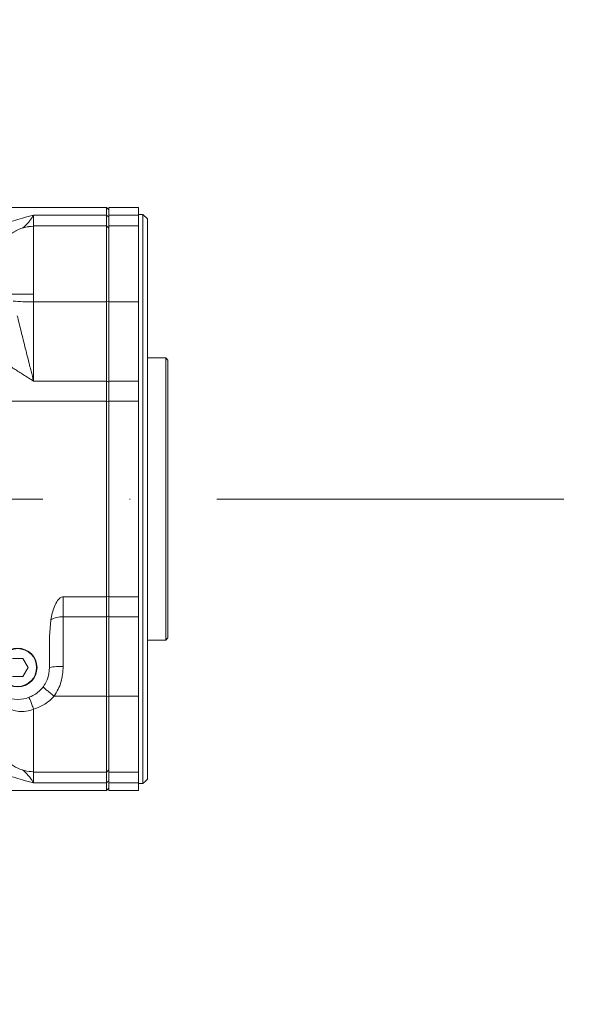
# Model space of a CAD drawing. Header units: millimetres. Extents: x 176 to 9387, y -11044 to -3322.
# Tile 32 of 256: x 4149 to 4273, y -8354 to -8138. Entities that reach past the tile are written whole.
import ezdxf

# ---------------------------------------------------------------- set-up
doc = ezdxf.new("R2010")
doc.units = ezdxf.units.MM
doc.header["$LTSCALE"] = 0.3175
doc.linetypes.add('ACAD_ISO10W100', pattern=[18, 12, -3, 0, -3])
for name, color, linetype, lineweight in [('1轮廓实线层', 7, 'Continuous', 18), ('7标注层', 4, 'Continuous', 13), ('中心线', 4, 'ACAD_ISO10W100', 20)]:
    doc.layers.add(name, color=color, linetype=linetype, lineweight=lineweight)
doc.styles.add('标准汉字', font='gbenor.shx', dxfattribs={"bigfont": 'gbcbig.shx'})
doc.dimstyles.new('M1：15', dxfattribs={"dimscale": 15, "dimtxt": 3.5, "dimasz": 2.5, "dimexe": 2, "dimexo": 0, "dimgap": 0.5, "dimtad": 1, "dimdec": 4, "dimdsep": 46, "dimtxsty": '标准汉字', "dimcen": 5, "dimdle": 5, "dimclrd": 1, "dimclre": 1, "dimclrt": 256, "dimadec": 4, "dimazin": 2, "dimtfac": 1, "dimtdec": 4, "dimtmove": 0, "dimatfit": 3, "dimfxl": 1, "dimtolj": 1, "dimarcsym": 0})
doc.dimstyles.new('M1：18.5', dxfattribs={"dimscale": 18.5, "dimtxt": 3.5, "dimasz": 2.5, "dimexe": 2, "dimexo": 0, "dimgap": 1.5, "dimtad": 1, "dimdec": 4, "dimdsep": 46, "dimtxsty": '标准汉字', "dimcen": 5, "dimdle": 5, "dimclrd": 1, "dimclre": 1, "dimclrt": 256, "dimadec": 4, "dimazin": 2, "dimtfac": 1, "dimtdec": 4, "dimtmove": 2, "dimatfit": 3, "dimfxl": 1, "dimfrac": 2, "dimtolj": 1, "dimarcsym": 0})

# ---------------------------------------------------------------- blocks, each defined once
blk = doc.blocks.new('*D24')
at = {"layer": '7标注层', "color": 1, "lineweight": -2, "ltscale": 20, "transparency": 16777216}
blk.add_line((2886.15, -8172.43), (2978, -8188.63), dxfattribs=at)
blk.add_arc((3286.97, -8243.11), 343.73, 6.2539, 163.7461, dxfattribs=at)
at = {"layer": '7标注层', "color": 1, "lineweight": 30, "ltscale": 20, "transparency": 16777216}
for points in [[(2963.06, -8148.32), (2950.89, -8145.48), (2948.46, -8183.42)], [(3634.9, -8205.32), (3622.41, -8206), (3630.7, -8243.11)]]:
    blk.add_solid(points, dxfattribs=at)
at = {"layer": 'Defpoints', "color": 0, "lineweight": 30, "ltscale": 20, "transparency": 16777216}
for p in [(3150.82, -7927.49), (1869.32, -7993.14), (2886.15, -8172.43), (3008.69, -8243.11), (4726.49, -8243.11)]:
    blk.add_point(p, dxfattribs=at)
at = {"layer": '7标注层', "ltscale": 20, "transparency": 16777216, "insert": (3354.34, -7871.69), "char_height": 52.5, "attachment_point": 5, "rotation": 349.7192, "style": '标准汉字'}
blk.add_mtext('\\A1;167%%D', dxfattribs=at)
blk = doc.blocks.new('*D25')
at = {"layer": '7标注层', "color": 1, "lineweight": -2, "ltscale": 20, "transparency": 16777216}
blk.add_line((2886.15, -8313.78), (2975.18, -8298.08), dxfattribs=at)
blk.add_arc((3286.97, -8243.11), 346.6, 196.2021, 353.7979, dxfattribs=at)
at = {"layer": '7标注层', "color": 1, "lineweight": 30, "ltscale": 20, "transparency": 16777216}
for points in [[(3625.3, -8280.21), (3637.78, -8280.89), (3633.57, -8243.11)], [(2948.05, -8341.23), (2960.22, -8338.4), (2945.63, -8303.29)]]:
    blk.add_solid(points, dxfattribs=at)
at = {"layer": 'Defpoints', "color": 0, "lineweight": 30, "ltscale": 20, "transparency": 16777216}
for p in [(3008.69, -8243.11), (4726.49, -8243.11), (2886.15, -8313.78), (1869.32, -8493.08), (3149.69, -8561.36)]:
    blk.add_point(p, dxfattribs=at)
at = {"layer": '7标注层', "ltscale": 20, "transparency": 16777216, "insert": (3314.24, -8554.77), "char_height": 52.5, "attachment_point": 5, "rotation": 5, "style": '标准汉字'}
blk.add_mtext('\\A1;167%%D', dxfattribs=at)
blk = doc.blocks.new('*D27')
at = {"layer": '7标注层', "color": 1, "lineweight": -2, "ltscale": 20, "transparency": 16777216}
for p, q in [((4542.14, -7914.73), (4634.88, -7890.47)), ((4259.82, -7988.59), (3286.97, -8243.11))]:
    blk.add_line(p, q, dxfattribs=at)
at = {"layer": '7标注层', "color": 1, "transparency": 16777216}
blk.add_solid([(4636.83, -7897.93), (4632.93, -7883.01), (4679.62, -7878.76)], dxfattribs=at)
at = {"layer": 'Defpoints', "color": 0, "transparency": 16777216}
for p in [(4679.62, -7878.76), (3286.97, -8243.11)]:
    blk.add_point(p, dxfattribs=at)
at = {"layer": '7标注层', "transparency": 16777216, "insert": (4400.98, -7951.66), "char_height": 64.75, "attachment_point": 5, "rotation": 14.6611, "style": '标准汉字'}
blk.add_mtext('\\A1;R1439.5', dxfattribs=at)

msp = doc.modelspace()

# ---------------------------------------------------------------- linework, layer by layer
at = {"layer": '1轮廓实线层', "ltscale": 20}
for p, q in [((4108.31412, -8179.10681), (4168.46952, -8179.10681)), ((4168.46952, -8180.76156), (4168.46952, -8179.10681)), ((4168.46952, -8179.10681), (4168.96954, -8179.60681)), ((4175.46949, -8179.10681), (4168.96954, -8179.10681)), ((4168.96954, -8179.10681), (4168.96954, -8180.76156)), ((4175.46949, -8180.76156), (4175.46949, -8179.10681)), ((4176.46953, -8180.60682), (4175.46949, -8180.60682)), ((4177.46952, -8181.60681), (4176.46953, -8180.60682)), ((4176.46953, -8243.10682), (4176.46953, -8180.60682)), ((4168.46952, -8180.76156), (4152.46948, -8180.76156)), ((4152.46948, -8180.76156), (4152.46948, -8183.10682)), ((4168.46952, -8180.76156), (4168.46952, -8183.10682)), ((4168.96954, -8181.22338), (4168.46952, -8180.76156)), ((4168.96954, -8180.76156), (4175.46949, -8180.76156)), ((4168.96954, -8180.76156), (4168.96954, -8183.10682)), ((4175.46949, -8180.76156), (4175.46949, -8183.10682)), ((4177.46952, -8181.60681), (4177.46952, -8304.60478)), ((4168.46952, -8183.10682), (4152.46948, -8183.10682)), ((4152.46948, -8198.10681), (4152.46948, -8183.10682)), ((4168.96954, -8183.60681), (4168.46952, -8183.10682)), ((4168.46952, -8199.82104), (4168.46952, -8183.10682)), ((4175.46949, -8183.10682), (4168.96954, -8183.10682)), ((4168.96954, -8183.10682), (4168.96954, -8199.82104)), ((4175.46949, -8199.82104), (4175.46949, -8183.10682)), ((4152.46948, -8198.10681), (4146.83106, -8198.10681)), ((4152.46948, -8199.82104), (4152.46948, -8198.10681)), ((4152.46948, -8199.82104), (4152.46948, -8217.2356)), ((4168.46952, -8199.82104), (4152.46948, -8199.82104)), ((4168.96954, -8199.7639), (4168.46952, -8199.82104)), ((4168.46952, -8199.82104), (4168.46952, -8217.2356)), ((4168.96954, -8199.82104), (4175.46949, -8199.82104)), ((4168.96954, -8199.82104), (4168.96954, -8217.2356)), ((4175.46949, -8199.82104), (4175.46949, -8217.2356)), ((4181.46953, -8212.10682), (4177.46952, -8212.10682)), ((4181.96949, -8212.60681), (4181.46953, -8212.10682)), ((4181.46953, -8274.10681), (4181.46953, -8212.10682)), ((4181.96949, -8212.60681), (4181.96949, -8273.60682)), ((4152.46948, -8217.2356), (4168.46952, -8217.2356)), ((4168.46952, -8221.65338), (4168.46952, -8217.2356)), ((4168.46952, -8217.2356), (4168.96954, -8217.42724)), ((4175.46949, -8217.2356), (4168.96954, -8217.2356)), ((4168.96954, -8217.2356), (4168.96954, -8221.65338)), ((4175.46949, -8221.65338), (4175.46949, -8217.2356)), ((4142.11163, -8221.65338), (4168.46952, -8221.65338)), ((4168.46952, -8221.65338), (4168.46952, -8264.56025)), ((4168.46952, -8221.65338), (4168.96954, -8221.7351)), ((4168.96954, -8221.65338), (4175.46949, -8221.65338)), ((4168.96954, -8221.65338), (4168.96954, -8264.56025)), ((4175.46949, -8221.65338), (4175.46949, -8264.56025)), ((4176.46953, -8305.60682), (4176.46953, -8243.10682)), ((4168.46952, -8264.56025), (4158.96949, -8264.56025)), ((4158.96949, -8264.56025), (4158.96949, -8268.97803)), ((4168.46952, -8264.56025), (4168.96954, -8264.47853)), ((4168.46952, -8268.97803), (4168.46952, -8264.56025)), ((4175.46949, -8264.56025), (4168.96954, -8264.56025)), ((4168.96954, -8264.56025), (4168.96954, -8268.97803)), ((4175.46949, -8268.97803), (4175.46949, -8264.56025)), ((4158.96949, -8268.97803), (4158.96949, -8279.89251)), ((4168.46952, -8268.97803), (4158.96949, -8268.97803)), ((4168.96954, -8268.78639), (4168.46952, -8268.97803)), ((4168.46952, -8268.97803), (4168.46952, -8286.39259)), ((4168.96954, -8268.97803), (4175.46949, -8268.97803)), ((4168.96954, -8268.97803), (4168.96954, -8286.39259)), ((4175.46949, -8268.97803), (4175.46949, -8286.39259)), ((4156.22368, -8269.66469), (4155.96953, -8273.27118)), ((4155.96953, -8273.27118), (4155.96953, -8280.10682)), ((4181.46953, -8274.10681), (4181.96949, -8273.60682)), ((4177.46952, -8274.10681), (4181.46953, -8274.10681)), ((4150.1145, -8278.12362), (4147.82449, -8278.12362)), ((4151.25951, -8280.10682), (4150.1145, -8278.12362)), ((4147.82449, -8282.09001), (4150.1145, -8282.09001)), ((4150.1145, -8282.09001), (4151.25951, -8280.10682)), ((4157.01201, -8286.39259), (4168.46952, -8286.39259)), ((4168.46952, -8286.39259), (4168.96954, -8286.44973)), ((4168.46952, -8286.39259), (4168.46952, -8303.10681)), ((4175.46949, -8286.39259), (4168.96954, -8286.39259)), ((4168.96954, -8286.39259), (4168.96954, -8303.10681)), ((4175.46949, -8303.10681), (4175.46949, -8286.39259)), ((4152.46948, -8303.10681), (4152.46948, -8289.24639)), ((4152.46948, -8303.10681), (4168.46952, -8303.10681)), ((4152.46948, -8303.10681), (4152.46948, -8305.45207)), ((4168.46952, -8303.10681), (4168.96954, -8302.60682)), ((4168.46952, -8305.45207), (4168.46952, -8303.10681)), ((4168.96954, -8303.10681), (4175.46949, -8303.10681)), ((4168.96954, -8303.10681), (4168.96954, -8305.45207)), ((4175.46949, -8303.10681), (4175.46949, -8305.45207)), ((4152.46948, -8305.45207), (4168.46952, -8305.45207)), ((4168.46952, -8305.45207), (4168.96954, -8304.99025)), ((4168.46952, -8305.45207), (4168.46952, -8307.10682)), ((4175.46949, -8305.45207), (4168.96954, -8305.45207)), ((4168.96954, -8305.45207), (4168.96954, -8307.10682)), ((4175.46949, -8307.10682), (4175.46949, -8305.45207)), ((4175.46949, -8305.60682), (4176.46953, -8305.60682)), ((4176.46953, -8305.60682), (4176.9695, -8305.10681)), ((4177.46952, -8304.60478), (4176.9695, -8305.10681)), ((4168.46952, -8307.10682), (4143.45404, -8307.10682)), ((4168.96954, -8306.60682), (4168.46952, -8307.10682)), ((4168.96954, -8307.10682), (4175.46949, -8307.10682))]:
    msp.add_line(p, q, dxfattribs=at)
for radius in [4.25, 4.15]:
    msp.add_circle((4148.96951, -8280.10682), radius, dxfattribs=at)
at = {"layer": '1轮廓实线层', "lineweight": 0, "ltscale": 20}
for centre, radius, start, end in [((4158.65775, -8273.5647), 4.59726, 86.1118215, 121.9690788), ((4158.22332, -8290.55194), 10.68551, 85.995775, 102.1762878)]:
    msp.add_arc(centre, radius, start, end, dxfattribs=at)
at = {"layer": '1轮廓实线层', "ltscale": 20}
for points, knots in [([(4152.46948, -8180.76156), (4151.6588, -8180.97795), (4150.17499, -8181.37399), (4148.00248, -8182.00346), (4145.91461, -8182.65199), (4143.8115, -8183.36998), (4141.735, -8184.14985), (4140.42159, -8184.72631), (4139.76863, -8185.01289)], [0, 0, 0, 0, 2.48958975, 4.556706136, 6.70529696, 8.993887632, 11.214947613, 13.410798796, 13.410798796, 13.410798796, 13.410798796]), ([(4152.46948, -8180.76156), (4152.31668, -8181.0005), (4152.08872, -8181.35696), (4151.7817, -8181.78756), (4151.57431, -8182.06315), (4151.34261, -8182.35401), (4151.01163, -8182.73956), (4150.57081, -8183.19373), (4150.22527, -8183.46736), (4150.06056, -8183.59779)], [0, 0, 0, 0, 0.716706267, 1.069204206, 1.441638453, 1.691940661, 2.157731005, 2.98799955, 3.744269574, 3.744269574, 3.744269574, 3.744269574]), ([(4152.46948, -8183.23109), (4151.71559, -8183.29034), (4150.17541, -8183.41138), (4148.08525, -8184.44447), (4146.7135, -8185.45819), (4146.25966, -8186.19752), (4146.21249, -8186.27436)], [0, 0, 0, 0, 2.27508999, 4.647895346, 7.020796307, 7.296027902, 7.296027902, 7.296027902, 7.296027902]), ([(4152.46948, -8183.20509), (4151.70087, -8183.26126), (4150.13065, -8183.376), (4148.7544, -8184.13783), (4148.05183, -8184.52675)], [0, 0, 0, 0, 2.310990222, 4.721145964, 4.721145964, 4.721145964, 4.721145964]), ([(4147.96403, -8199.66226), (4148.66787, -8199.70841), (4150.06563, -8199.80005), (4151.672, -8199.81408), (4152.46948, -8199.82104)], [0, 0, 0, 0, 2.271045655, 4.510059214, 4.510059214, 4.510059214, 4.510059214]), ([(4148.8668, -8202.85947), (4149.00405, -8203.40411), (4149.29034, -8204.54018), (4149.73204, -8206.30736), (4150.20455, -8208.20338), (4150.66875, -8210.07068), (4151.1321, -8211.9363), (4151.53607, -8213.55256), (4151.98687, -8215.35041), (4152.28164, -8216.50186), (4152.46948, -8217.2356)], [0, 0, 0, 0, 1.642781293, 3.426667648, 5.349970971, 7.410354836, 9.147669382, 11.115276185, 12.459512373, 14.820718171, 14.820718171, 14.820718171, 14.820718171]), ([(4142.11163, -8210.47098), (4142.73154, -8210.90559), (4144.03407, -8211.81877), (4146.06558, -8213.16537), (4148.1499, -8214.50867), (4150.28554, -8215.85835), (4151.71781, -8216.76157), (4152.46948, -8217.2356)], [0, 0, 0, 0, 2.300002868, 4.832618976, 7.339155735, 9.73122039, 12.373132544, 12.373132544, 12.373132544, 12.373132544]), ([(4158.96949, -8264.56025), (4158.84996, -8264.57388), (4158.59477, -8264.60299), (4158.15132, -8264.87696), (4157.55128, -8265.55457), (4156.75434, -8267.17052), (4156.43596, -8268.66695), (4156.22368, -8269.66469)], [0, 0, 0, 0, 0.360409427, 0.76951424, 1.538436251, 3.077028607, 6.155280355, 6.155280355, 6.155280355, 6.155280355]), ([(4158.96949, -8279.89251), (4158.88502, -8281.0515), (4158.71624, -8283.36713), (4157.5797, -8285.38478), (4157.01201, -8286.39259)], [0, 0, 0, 0, 3.481658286, 6.956270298, 6.956270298, 6.956270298, 6.956270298]), ([(4155.96953, -8280.10682), (4155.8643, -8281.02299), (4155.65384, -8282.85534), (4154.0351, -8285.18541), (4151.72129, -8286.74235), (4148.96952, -8287.28905), (4146.21774, -8286.74232), (4143.90391, -8285.18544), (4142.28515, -8282.85534), (4142.07474, -8281.02299), (4141.96953, -8280.10682)], [0, 0, 0, 0, 2.799551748, 5.599107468, 8.398633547, 11.198210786, 13.997728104, 16.79730498, 19.596860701, 22.39640053, 22.39640053, 22.39640053, 22.39640053]), ([(4154.59928, -8284.26687), (4154.61265, -8284.32169), (4154.63328, -8284.40623), (4154.91964, -8284.70042), (4155.23051, -8284.98649), (4155.62682, -8285.3235), (4156.20834, -8285.79386), (4156.69585, -8286.15705), (4157.01201, -8286.39259)], [0, 0, 0, 0, 0.774359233, 1.193965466, 1.62338589, 2.052825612, 2.472475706, 3.246809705, 3.246809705, 3.246809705, 3.246809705]), ([(4152.46948, -8289.24639), (4153.32501, -8288.92455), (4155.03387, -8288.28168), (4156.3532, -8287.02175), (4157.01201, -8286.39259)], [0, 0, 0, 0, 2.741067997, 5.475116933, 5.475116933, 5.475116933, 5.475116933]), ([(4151.41949, -8286.66406), (4151.44115, -8286.69504), (4151.48639, -8286.75976), (4151.72866, -8287.33381), (4152.0729, -8288.20024), (4152.33988, -8288.90451), (4152.46948, -8289.24639)], [0, 0, 0, 0, 0.658448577, 1.375662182, 2.103900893, 2.790954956, 2.790954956, 2.790954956, 2.790954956]), ([(4152.46948, -8289.24639), (4151.92521, -8289.43251), (4150.83699, -8289.80463), (4149.18679, -8289.80047), (4147.68824, -8289.46074), (4146.91231, -8289.03948), (4146.5154, -8288.82399)], [0, 0, 0, 0, 1.560679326, 3.120444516, 4.647465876, 6.246629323, 6.246629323, 6.246629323, 6.246629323]), ([(4139.76863, -8301.20074), (4140.42177, -8301.48735), (4141.73541, -8302.06379), (4143.81189, -8302.84374), (4145.91482, -8303.56172), (4148.00279, -8304.21032), (4150.17528, -8304.83976), (4151.65901, -8305.23576), (4152.46948, -8305.45207)], [0, 0, 0, 0, 2.196337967, 4.417362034, 6.705596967, 8.854382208, 10.921912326, 13.410793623, 13.410793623, 13.410793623, 13.410793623]), ([(4146.5787, -8300.362), (4146.66347, -8300.47415), (4147.16893, -8301.14283), (4148.48765, -8302.00734), (4150.40601, -8302.84508), (4151.78947, -8302.94331), (4152.46948, -8302.99159)], [0, 0, 0, 0, 0.427295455, 2.54768897, 4.667986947, 6.717615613, 6.717615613, 6.717615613, 6.717615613]), ([(4149.94386, -8302.52964), (4149.95262, -8302.53508), (4150.16952, -8302.66972), (4150.5949, -8303.04901), (4151.18836, -8303.66015), (4151.81439, -8304.44407), (4152.23039, -8305.08418), (4152.46948, -8305.45207)], [0, 0, 0, 0, 0.039489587, 0.977329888, 1.952692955, 2.777767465, 3.892781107, 3.892781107, 3.892781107, 3.892781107])]:
    msp.add_open_spline(points, degree=3, knots=knots, dxfattribs=at)
at = {"layer": '中心线', "ltscale": 20}
msp.add_line((4726.49169, -8243.10682), (3008.69393, -8243.10682), dxfattribs=at)

# ---------------------------------------------------------------- dimensions: what is measured, and where the dimension line sits
at = {"layer": '7标注层', "ltscale": 20}
dim = msp.add_angular_dim_2l(base=(3150.82434, -7927.48683), line1=((4726.49169, -8243.10682), (3008.69393, -8243.10682)), line2=((2886.15275, -8172.43201), (1869.3169, -7993.13641)), text='167%%D', dimstyle='M1：15', override={"dimtad": 1, "dimtih": 0, "dimtoh": 0, "dimsah": 1, "dimtzin": 8}, dxfattribs=at)
dim.commit()
dim.dimension.update_dxf_attribs({"geometry": '*D24', "text_midpoint": (3348.31628, -7904.89378), "dimtype": 162})
dim = msp.add_radius_dim(center=(3286.96951, -8243.10682), mpoint=(4679.62089, -7878.76324), dimstyle='M1：18.5', override={"dimdec": 1, "dimpost": 'R<>', "dimsah": 1, "dimtzin": 8}, dxfattribs=at)
dim.commit()
dim.dimension.update_dxf_attribs({"geometry": '*D27', "text_midpoint": (4400.9784, -7951.66131), "dimtype": 164})
dim = msp.add_angular_dim_2l(base=(3149.6879, -8561.36136), line1=((2886.15275, -8313.78162), (1869.3169, -8493.07722)), line2=((4726.49169, -8243.10682), (3008.69393, -8243.10682)), text='167%%D', dimstyle='M1：15', override={"dimtad": 1, "dimtih": 0, "dimtoh": 0, "dimsah": 1, "dimtzin": 8}, dxfattribs=at)
dim.commit()
dim.dimension.update_dxf_attribs({"geometry": '*D25', "text_midpoint": (3314.23626, -8554.76724)})

doc.saveas('drawing.dxf')
